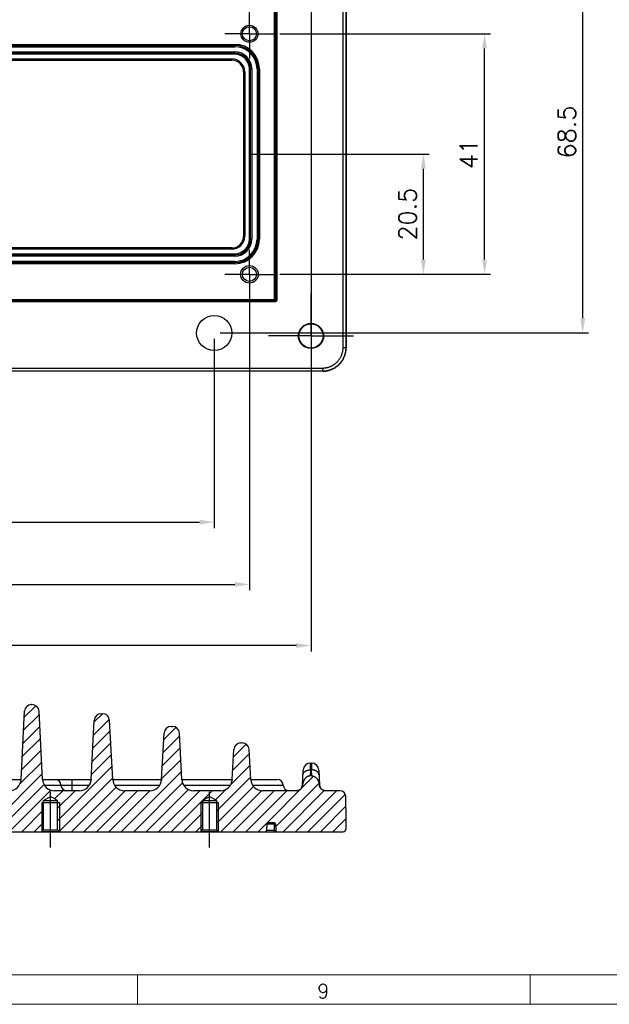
# Model space of a CAD drawing. Extents: x 0 to 840, y 0 to 594.
# Tile 21 of 84: x 542 to 642, y 5 to 173. Entities that reach past the tile are written whole.
import ezdxf
from ezdxf.enums import TextEntityAlignment as Align

# ---------------------------------------------------------------- set-up
doc = ezdxf.new("R2010")
doc.units = 0
doc.header["$LTSCALE"] = 25.4
doc.header["$MEASUREMENT"] = 0
doc.linetypes.add('CENTER', pattern=[0.6, 0.375, -0.075, 0.075, -0.075])
doc.layers.get('0').update_dxf_attribs({"linetype": 'CONTINUOUS'})
doc.layers.get('Defpoints').update_dxf_attribs({"linetype": 'CONTINUOUS'})
for name, color, linetype in [('010', 7, 'CONTINUOUS'), ('30', 1, 'CONTINUOUS'), ('P-AX', 7, 'CONTINUOUS'), ('P-CRV', 7, 'CONTINUOUS')]:
    doc.layers.add(name, color=color, linetype=linetype)
doc.styles.add('GAL', font='simplex', dxfattribs={"width": 0.9})
doc.styles.add('ROMANS', font='romans')
doc.dimstyles.new('QUOTE 0.01', dxfattribs={"dimscale": 0, "dimtxt": 3, "dimasz": 2.5, "dimexe": 1, "dimexo": 1, "dimgap": 1.2, "dimtad": 1, "dimdsep": 46, "dimtxsty": 'ROMANS', "dimcen": 3, "dimclrd": 1, "dimclre": 1, "dimclrt": 7, "dimadec": 1, "dimazin": 2, "dimtfac": 0.6, "dimtmove": 0, "dimatfit": 3, "dimfxl": 0, "dimtolj": 1, "dimarcsym": 0})

# ---------------------------------------------------------------- blocks, each defined once
blk = doc.blocks.new('*D10')
at = {"color": 1, "linetype": 'Continuous', "lineweight": -2}
for p, q in [((581.11, 126.91), (581.11, 75.56)), ((459.11, 124.21), (459.11, 75.56)), ((461.61, 76.56), (578.61, 76.56))]:
    blk.add_line(p, q, dxfattribs=at)
at = {"color": 1, "linetype": 'Continuous', "lineweight": 0}
for points in [[(461.61, 76.98), (461.61, 76.14), (459.11, 76.56)], [(578.61, 76.98), (578.61, 76.14), (581.11, 76.56)]]:
    blk.add_solid(points, dxfattribs=at)
at = {"layer": 'Defpoints', "color": 0, "linetype": 'Continuous', "lineweight": 0}
for p in [(581.11, 127.91), (459.11, 125.21), (581.11, 76.56)]:
    blk.add_point(p, dxfattribs=at)
at = {"color": 7, "linetype": 'Continuous', "lineweight": 0, "insert": (520.11, 79.26), "char_height": 3, "attachment_point": 5, "style": 'ROMANS'}
blk.add_mtext('\\A1;122', dxfattribs=at)
blk = doc.blocks.new('*D18')
at = {"color": 1, "linetype": 'Continuous', "lineweight": -2}
for p, q in [((465.11, 118.41), (465.11, 86.17)), ((575.11, 118.41), (575.11, 86.17)), ((467.61, 87.17), (572.61, 87.17))]:
    blk.add_line(p, q, dxfattribs=at)
at = {"color": 1, "linetype": 'Continuous', "lineweight": 0}
for points in [[(467.61, 87.59), (467.61, 86.75), (465.11, 87.17)], [(572.61, 87.59), (572.61, 86.75), (575.11, 87.17)]]:
    blk.add_solid(points, dxfattribs=at)
at = {"layer": 'Defpoints', "color": 0, "linetype": 'Continuous', "lineweight": 0}
for p in [(465.11, 119.41), (575.11, 119.41), (575.11, 87.17)]:
    blk.add_point(p, dxfattribs=at)
at = {"color": 7, "linetype": 'Continuous', "lineweight": 0, "insert": (520.11, 89.87), "char_height": 3, "attachment_point": 5, "style": 'ROMANS'}
blk.add_mtext('\\A1;110', dxfattribs=at)
blk = doc.blocks.new('*D19')
at = {"color": 1, "linetype": 'Continuous', "lineweight": -2}
for p, q in [((448.61, 186.91), (448.61, 65.14)), ((591.61, 186.91), (591.61, 65.14)), ((589.11, 66.14), (451.11, 66.14))]:
    blk.add_line(p, q, dxfattribs=at)
at = {"color": 1, "linetype": 'Continuous', "lineweight": 0}
for points in [[(451.11, 66.56), (451.11, 65.72), (448.61, 66.14)], [(589.11, 66.56), (589.11, 65.72), (591.61, 66.14)]]:
    blk.add_solid(points, dxfattribs=at)
at = {"layer": 'Defpoints', "color": 0, "linetype": 'Continuous', "lineweight": 0}
for p in [(448.61, 187.91), (591.61, 187.91), (448.61, 66.14)]:
    blk.add_point(p, dxfattribs=at)
at = {"color": 7, "linetype": 'Continuous', "lineweight": 0, "insert": (520.11, 68.84), "char_height": 3, "attachment_point": 5, "style": 'ROMANS'}
blk.add_mtext('\\A1;143', dxfattribs=at)
blk = doc.blocks.new('*D20')
at = {"color": 1, "linetype": 'Continuous', "lineweight": -2}
for p, q in [((586.31, 170.41), (622.21, 170.41)), ((621.21, 131.91), (621.21, 167.91)), ((586.31, 129.41), (622.21, 129.41))]:
    blk.add_line(p, q, dxfattribs=at)
at = {"color": 1, "linetype": 'Continuous', "lineweight": 0}
for points in [[(620.79, 167.91), (621.62, 167.91), (621.21, 170.41)], [(620.79, 131.91), (621.62, 131.91), (621.21, 129.41)]]:
    blk.add_solid(points, dxfattribs=at)
at = {"layer": 'Defpoints', "color": 0, "linetype": 'Continuous', "lineweight": 0}
for p in [(585.31, 170.41), (621.21, 170.41), (585.31, 129.41)]:
    blk.add_point(p, dxfattribs=at)
at = {"color": 7, "linetype": 'Continuous', "lineweight": 0, "insert": (618.51, 149.91), "char_height": 3, "attachment_point": 5, "rotation": 90, "style": 'ROMANS'}
blk.add_mtext('\\A1;41', dxfattribs=at)
blk = doc.blocks.new('*D21')
at = {"color": 1, "linetype": 'Continuous', "lineweight": -2}
for p, q in [((581.11, 149.91), (611.77, 149.91)), ((610.77, 131.91), (610.77, 147.41)), ((587.31, 129.41), (611.77, 129.41))]:
    blk.add_line(p, q, dxfattribs=at)
at = {"color": 1, "linetype": 'Continuous', "lineweight": 0}
for points in [[(610.36, 147.41), (611.19, 147.41), (610.77, 149.91)], [(610.36, 131.91), (611.19, 131.91), (610.77, 129.41)]]:
    blk.add_solid(points, dxfattribs=at)
at = {"layer": 'Defpoints', "color": 0, "linetype": 'Continuous', "lineweight": 0}
for p in [(580.11, 149.91), (610.77, 149.91), (586.31, 129.41)]:
    blk.add_point(p, dxfattribs=at)
at = {"color": 7, "linetype": 'Continuous', "lineweight": 0, "insert": (608.07, 139.66), "char_height": 3, "attachment_point": 5, "rotation": 90, "style": 'ROMANS'}
blk.add_mtext('\\A1;20.5', dxfattribs=at)
blk = doc.blocks.new('*D23')
at = {"color": 1, "linetype": 'Continuous', "lineweight": -2}
for p, q in [((592.61, 187.91), (638.94, 187.91)), ((637.94, 121.91), (637.94, 185.41)), ((576.11, 119.41), (638.94, 119.41))]:
    blk.add_line(p, q, dxfattribs=at)
at = {"color": 1, "linetype": 'Continuous', "lineweight": 0}
for points in [[(637.52, 185.41), (638.36, 185.41), (637.94, 187.91)], [(637.52, 121.91), (638.36, 121.91), (637.94, 119.41)]]:
    blk.add_solid(points, dxfattribs=at)
at = {"layer": 'Defpoints', "color": 0, "linetype": 'Continuous', "lineweight": 0}
for p in [(591.61, 187.91), (637.94, 187.91), (575.11, 119.41)]:
    blk.add_point(p, dxfattribs=at)
at = {"color": 7, "linetype": 'Continuous', "lineweight": 0, "insert": (635.24, 153.66), "char_height": 3, "attachment_point": 5, "rotation": 90, "style": 'ROMANS'}
blk.add_mtext('\\A1;68.5', dxfattribs=at)
blk = doc.blocks.new('powersoft_a1')
at = {"layer": '010', "lineweight": 0}
blk.add_line((830, 10), (25, 10), dxfattribs=at)
at = {"layer": '30', "lineweight": 0}
for p, q in [((562, 10), (562, 5)), ((629, 10), (629, 5)), ((835, 5), (20, 5))]:
    blk.add_line(p, q, dxfattribs=at)
at = {"layer": '010', "lineweight": 0, "style": 'GAL', "width": 0.9}
blk.add_text('9', height=2.5, dxfattribs=at).set_placement((593.7, 7.25), align=Align.MIDDLE)

msp = doc.modelspace()

# ---------------------------------------------------------------- linework, layer by layer
at = {"color": 9, "linetype": 'Continuous'}
for p, q in [((597.08, 116.935), (597.08, 478.876)), ((597.58, 116.935), (597.58, 478.876)), ((585.375, 124.94), (585.375, 470.87)), ((585.575, 470.67), (585.575, 125.14)), ((585.594, 470.69), (585.594, 125.121)), ((585.794, 470.69), (585.794, 125.121)), ((461.609, 168.605), (578.609, 168.605)), ((461.609, 168.205), (578.609, 168.205)), ((578.609, 168.205), (578.609, 168.605)), ((461.609, 167.305), (578.609, 167.305)), ((578.609, 166.905), (461.609, 166.905)), ((578.609, 166.905), (578.609, 167.305)), ((462.109, 166.109), (578.109, 166.109)), ((578.109, 166.109), (578.109, 165.909)), ((580.313, 163.905), (580.113, 163.905)), ((580.313, 163.905), (580.313, 135.905)), ((581.109, 135.405), (581.109, 164.405)), ((581.109, 164.405), (581.509, 164.405)), ((581.509, 164.405), (581.509, 135.405)), ((582.409, 164.405), (582.409, 135.405)), ((582.409, 164.405), (582.809, 164.405)), ((582.809, 164.405), (582.809, 135.405)), ((580.313, 135.905), (580.113, 135.905)), ((581.109, 135.405), (581.509, 135.405)), ((582.409, 135.405), (582.809, 135.405)), ((461.609, 132.905), (578.609, 132.905)), ((578.109, 133.702), (462.109, 133.702)), ((578.109, 133.702), (578.109, 133.902)), ((578.609, 132.905), (578.609, 132.505)), ((578.609, 132.505), (461.609, 132.505)), ((578.609, 131.605), (461.609, 131.605)), ((578.609, 131.205), (461.609, 131.205)), ((578.609, 131.205), (578.609, 131.605)), ((454.644, 125.14), (585.575, 125.14)), ((585.394, 124.921), (454.825, 124.921)), ((585.394, 124.721), (454.825, 124.721)), ((585.375, 124.94), (454.844, 124.94)), ((585.394, 124.921), (585.375, 124.94)), ((585.394, 124.721), (585.394, 124.921)), ((585.594, 125.121), (585.575, 125.14)), ((585.794, 125.121), (585.594, 125.121)), ((597.08, 116.935), (597.58, 116.935)), ((597.609, 116.905), (597.58, 116.935)), ((446.639, 113.435), (593.58, 113.435)), ((446.639, 112.935), (593.58, 112.935)), ((593.58, 113.435), (593.58, 112.935)), ((593.61, 112.905), (593.58, 112.935)), ((591.503, 44.945), (591.45, 43.916)), ((591.503, 44.945), (591.715, 44.945)), ((591.769, 43.916), (591.715, 44.945)), ((542.154, 43.308), (542.154, 43.127)), ((546.143, 42.358), (553.826, 42.358)), ((550.909, 41.408), (550.909, 43.308)), ((554.104, 43.308), (554.104, 43.127)), ((557.815, 43.308), (557.815, 43.127)), ((558.093, 42.358), (565.84, 42.358)), ((566.118, 43.308), (566.118, 43.127)), ((569.601, 43.308), (569.601, 43.127)), ((569.879, 42.358), (577.887, 42.358)), ((578.165, 43.308), (578.165, 43.127)), ((581.632, 42.358), (586.865, 42.358)), ((585.375, 35.712), (584.068, 35.712)), ((585.375, 35.908), (585.375, 35.712)), ((585.394, 34.605), (585.375, 35.712)), ((585.394, 34.605), (584.048, 34.605)), ((585.394, 34.408), (585.394, 34.605))]:
    msp.add_line(p, q, dxfattribs=at)
at = {"color": 7, "linetype": 'Continuous'}
for p, q in [((597.609, 478.906), (597.609, 116.905)), ((461.609, 168.405), (578.609, 168.405)), ((578.609, 167.105), (461.609, 167.105)), ((462.109, 165.909), (578.109, 165.909)), ((580.113, 163.905), (580.113, 135.905)), ((581.309, 135.405), (581.309, 164.405)), ((582.609, 164.405), (582.609, 135.405)), ((461.609, 132.705), (578.609, 132.705)), ((578.109, 133.902), (462.109, 133.902)), ((578.609, 131.405), (461.609, 131.405)), ((593.61, 112.905), (446.609, 112.905)), ((543.98, 56.087), (544.039, 56.087)), ((542.171, 43.304), (542.782, 54.95)), ((545.847, 43.304), (545.237, 54.95)), ((555.848, 54.523), (556.071, 54.523)), ((554.121, 43.304), (554.65, 53.386)), ((557.797, 43.304), (557.269, 53.386)), ((567.748, 52.353), (567.971, 52.353)), ((566.135, 43.304), (566.55, 51.216)), ((569.584, 43.304), (569.169, 51.216)), ((579.648, 49.553), (579.871, 49.553)), ((578.182, 43.304), (578.45, 48.416)), ((581.337, 43.304), (581.069, 48.416)), ((591.546, 46.116), (591.673, 46.116)), ((590.162, 42.356), (590.297, 44.932)), ((591.769, 43.916), (591.45, 43.916)), ((592.922, 44.932), (593.057, 42.356)), ((534.03, 43.308), (542.172, 43.308)), ((545.847, 43.308), (554.121, 43.308)), ((557.797, 43.308), (566.135, 43.308)), ((569.584, 43.308), (578.182, 43.308)), ((581.337, 43.308), (585.866, 43.308)), ((546.009, 39.715), (547.209, 40.408)), ((548.409, 39.715), (547.209, 40.408)), ((552.124, 41.408), (547.845, 41.408)), ((564.138, 41.408), (559.795, 41.408)), ((576.185, 41.408), (571.581, 41.408)), ((573.109, 39.715), (574.309, 40.408)), ((575.509, 39.715), (574.309, 40.408)), ((589.166, 41.408), (583.334, 41.408)), ((596.543, 41.408), (594.053, 41.408)), ((597.609, 36.608), (597.543, 40.426)), ((545.709, 39.408), (548.709, 39.408)), ((546.009, 34.708), (546.009, 39.715)), ((546.009, 39.715), (548.409, 39.715)), ((548.409, 34.708), (548.409, 39.715)), ((572.809, 39.408), (575.809, 39.408)), ((573.109, 39.715), (573.109, 34.708)), ((573.109, 39.715), (575.509, 39.715)), ((575.509, 39.715), (575.509, 34.708)), ((584.068, 35.712), (584.048, 34.605)), ((585.375, 35.908), (584.268, 35.908)), ((585.575, 35.712), (585.594, 34.605)), ((597.58, 34.899), (597.609, 36.608)), ((443.139, 34.408), (597.08, 34.408)), ((545.709, 34.408), (546.009, 34.708)), ((546.009, 34.708), (548.409, 34.708)), ((548.709, 34.408), (548.409, 34.708)), ((572.809, 34.408), (573.109, 34.708)), ((573.109, 34.708), (575.509, 34.708)), ((575.809, 34.408), (575.509, 34.708))]:
    msp.add_line(p, q, dxfattribs=at)
at = {"color": 2, "linetype": 'Continuous'}
for p, q in [((544.689, 55.895), (542.729, 53.935)), ((545.268, 54.354), (542.611, 51.697)), ((556.045, 54.523), (554.636, 53.114)), ((545.374, 52.338), (542.494, 49.458)), ((557.239, 53.597), (554.518, 50.876)), ((568.566, 52.195), (566.493, 50.122)), ((557.363, 51.599), (554.401, 48.637)), ((569.196, 50.704), (566.375, 47.883)), ((545.48, 50.322), (542.377, 47.219)), ((557.468, 49.583), (554.284, 46.398)), ((569.302, 48.688), (566.258, 45.645)), ((580.557, 49.337), (578.384, 47.164)), ((545.585, 48.307), (542.259, 44.981)), ((557.574, 47.567), (554.166, 44.16)), ((581.103, 47.762), (578.267, 44.926)), ((545.691, 46.291), (542.006, 42.606)), ((557.68, 45.552), (548.409, 36.282)), ((569.407, 46.673), (566.141, 43.406)), ((581.209, 45.746), (577.971, 42.508)), ((545.797, 44.275), (535.93, 34.408)), ((569.513, 44.657), (559.264, 34.408)), ((581.315, 43.731), (575.509, 37.926)), ((592.059, 43.869), (582.599, 34.408)), ((546.091, 42.448), (538.051, 34.408)), ((557.785, 43.536), (548.683, 34.434)), ((558.373, 42.002), (550.779, 34.408)), ((569.702, 42.724), (561.385, 34.408)), ((581.814, 42.109), (575.509, 35.804)), ((592.994, 42.682), (585.582, 35.27)), ((547.26, 41.496), (540.172, 34.408)), ((549.294, 41.408), (547.897, 40.011)), ((551.415, 41.408), (548.409, 38.403)), ((559.9, 41.408), (552.9, 34.408)), ((562.021, 41.408), (555.021, 34.408)), ((564.143, 41.408), (557.143, 34.408)), ((570.708, 41.609), (563.507, 34.408)), ((572.628, 41.408), (565.628, 34.408)), ((574.749, 41.408), (567.749, 34.408)), ((577.085, 41.622), (575.299, 39.837)), ((583.237, 41.411), (576.235, 34.408)), ((585.356, 41.408), (578.356, 34.408)), ((587.477, 41.408), (580.477, 34.408)), ((593.86, 41.427), (586.841, 34.408)), ((595.963, 41.408), (588.963, 34.408)), ((597.467, 40.791), (591.084, 34.408)), ((545.709, 39.408), (545.709, 34.408)), ((548.709, 39.408), (548.709, 34.408)), ((572.809, 39.408), (572.809, 34.408)), ((575.809, 39.408), (575.809, 34.408)), ((597.572, 38.775), (593.205, 34.408)), ((546.009, 38.124), (542.294, 34.408)), ((573.109, 37.647), (569.871, 34.408)), ((546.009, 36.003), (544.415, 34.408)), ((573.109, 35.526), (571.992, 34.408)), ((597.608, 36.69), (595.327, 34.408))]:
    msp.add_line(p, q, dxfattribs=at)
at = {"color": 7, "linetype": 'Continuous'}
for centre, radius in [((581.109, 170.405), 1.45), ((581.109, 170.405), 1.2), ((581.109, 129.405), 1.5), ((581.109, 129.405), 1.2), ((591.609, 118.905), 2.15), ((591.609, 118.905), 2.054)]:
    msp.add_circle(centre, radius, dxfattribs=at)
at = {"color": 9, "linetype": 'Continuous'}
for centre, radius, start, end in [((578.609, 164.405), 4.2, 0, 90), ((578.609, 164.405), 3.8, 0, 90), ((578.609, 164.405), 2.9, 0, 90), ((578.609, 164.405), 2.5, 0, 90), ((578.109, 163.905), 2.204, 0, 90), ((578.109, 135.905), 2.204, 270, 0), ((578.609, 135.405), 2.5, 270, 0), ((578.609, 135.405), 2.9, 270, 0), ((578.609, 135.405), 3.8, 270, 0), ((578.609, 135.405), 4.2, 270, 0)]:
    msp.add_arc(centre, radius, start, end, dxfattribs=at)
at = {"color": 7, "linetype": 'Continuous'}
for centre, radius, start, end in [((578.609, 164.405), 4, 0, 90), ((578.609, 164.405), 2.7, 0, 90), ((578.109, 163.905), 2.004, 0, 90), ((578.109, 135.905), 2.004, 270, 0), ((578.609, 135.405), 2.7, 270, 0), ((578.609, 135.405), 4, 270, 0), ((543.98, 54.887), 1.2, 90, 177), ((544.039, 54.887), 1.2, 3, 90), ((555.848, 53.323), 1.2, 90, 177), ((556.071, 53.323), 1.2, 3, 90), ((567.748, 51.153), 1.2, 90, 177), ((567.971, 51.153), 1.2, 3, 90), ((579.648, 48.353), 1.2, 90, 177), ((579.871, 48.353), 1.2, 3, 90), ((591.546, 44.866), 1.25, 90, 177), ((591.673, 44.866), 1.25, 3, 90), ((540.174, 43.408), 2, 270, 357), ((547.845, 43.408), 2, 183, 270), ((547.966, 42.308), 1, 2.86598, 90), ((549.963, 42.408), 1, 182.86598, 270), ((552.124, 43.408), 2, 270, 357), ((559.795, 43.408), 2, 183, 270), ((564.138, 43.408), 2, 270, 357), ((571.581, 43.408), 2, 183, 270), ((576.185, 43.408), 2, 270, 357), ((583.334, 43.408), 2, 183, 270), ((585.866, 42.308), 1, 2.86598, 90), ((587.863, 42.408), 1, 182.86598, 270), ((589.164, 42.408), 1, 270.12865, 357), ((594.055, 42.408), 1, 183, 269.87135), ((596.543, 40.408), 1, 1, 90), ((584.268, 35.708), 0.2, 90, 179), ((585.375, 35.708), 0.2, 1, 90), ((583.848, 34.608), 0.2, 270, 359), ((585.794, 34.608), 0.2, 181, 270), ((597.08, 34.908), 0.5, 270, 359)]:
    msp.add_arc(centre, radius, start, end, dxfattribs=at)
at = {"color": 9, "linetype": 'Continuous'}
for points, start_tangent, end_tangent in [([(585.575, 125.14), (585.573, 125.118), (585.569, 125.096), (585.563, 125.074), (585.555, 125.053), (585.544, 125.034), (585.531, 125.016), (585.516, 124.999), (585.499, 124.984), (585.481, 124.971), (585.461, 124.96), (585.441, 124.952), (585.419, 124.945), (585.397, 124.942), (585.375, 124.94)], (-0.0003046, -1), (-1, -0.0003046)), ([(585.794, 125.121), (585.792, 125.082), (585.786, 125.043), (585.777, 125.005), (585.763, 124.968), (585.747, 124.932), (585.726, 124.899), (585.703, 124.867), (585.677, 124.838), (585.648, 124.812), (585.616, 124.788), (585.582, 124.768), (585.547, 124.751), (585.51, 124.738), (585.472, 124.729), (585.433, 124.723), (585.394, 124.721)], (0.000011, -1), (-1, -0.0000028)), ([(585.594, 125.121), (585.593, 125.101), (585.59, 125.082), (585.585, 125.063), (585.579, 125.044), (585.57, 125.027), (585.56, 125.01), (585.548, 124.994), (585.535, 124.98), (585.521, 124.966), (585.505, 124.955), (585.488, 124.945), (585.47, 124.936), (585.452, 124.93), (585.433, 124.925), (585.413, 124.922), (585.394, 124.921)], (0.0003077, -1), (-1, 0.0003035)), ([(593.58, 112.935), (593.805, 112.941), (594.028, 112.96), (594.25, 112.992), (594.47, 113.035), (594.688, 113.091), (594.901, 113.16), (595.111, 113.24), (595.316, 113.331), (595.515, 113.434), (595.708, 113.548), (595.895, 113.673), (596.074, 113.808), (596.245, 113.952), (596.408, 114.107), (596.562, 114.27), (596.707, 114.441), (596.842, 114.62), (596.967, 114.807), (597.081, 115), (597.184, 115.199), (597.275, 115.404), (597.355, 115.613), (597.423, 115.827), (597.479, 116.044), (597.523, 116.265), (597.554, 116.487), (597.573, 116.71), (597.58, 116.935)], (1, 0.0000387), (0.0000387, 1)), ([(593.58, 113.435), (593.776, 113.441), (593.972, 113.457), (594.167, 113.484), (594.359, 113.523), (594.549, 113.572), (594.736, 113.631), (594.92, 113.701), (595.099, 113.782), (595.273, 113.872), (595.442, 113.971), (595.605, 114.08), (595.762, 114.198), (595.912, 114.325), (596.055, 114.46), (596.19, 114.603), (596.316, 114.753), (596.434, 114.909), (596.543, 115.073), (596.643, 115.242), (596.733, 115.416), (596.813, 115.595), (596.883, 115.779), (596.943, 115.966), (596.992, 116.156), (597.03, 116.348), (597.058, 116.543), (597.074, 116.738), (597.08, 116.935)], (1, 0.0000025), (0.0000028, 1)), ([(591.503, 44.945), (591.509, 45.099), (591.514, 45.244), (591.519, 45.379), (591.524, 45.503), (591.528, 45.617), (591.531, 45.72), (591.535, 45.812), (591.538, 45.892), (591.54, 45.96), (591.542, 46.016), (591.544, 46.06), (591.545, 46.091), (591.545, 46.11), (591.546, 46.116)], (0.036006, 0.9993516), (0.036008, 0.9993515)), ([(591.673, 46.116), (591.673, 46.11), (591.674, 46.091), (591.675, 46.06), (591.677, 46.016), (591.679, 45.96), (591.681, 45.892), (591.684, 45.812), (591.688, 45.72), (591.691, 45.617), (591.695, 45.503), (591.7, 45.379), (591.705, 45.244), (591.71, 45.099), (591.715, 44.945)], (0.036008, -0.9993515), (0.036006, -0.9993516)), ([(590.255, 44.126), (590.262, 44.194), (590.277, 44.26), (590.299, 44.326), (590.327, 44.39), (590.363, 44.452), (590.406, 44.511), (590.454, 44.568), (590.509, 44.622), (590.57, 44.673), (590.637, 44.72), (590.708, 44.763), (590.784, 44.802), (590.865, 44.837), (590.949, 44.867), (591.036, 44.893), (591.126, 44.913), (591.219, 44.929), (591.313, 44.939), (591.408, 44.945), (591.503, 44.945)], (0.052336, 0.9986295), (0.9996569, -0.0261949)), ([(592.964, 44.126), (592.957, 44.194), (592.942, 44.26), (592.92, 44.326), (592.892, 44.39), (592.856, 44.452), (592.813, 44.511), (592.765, 44.568), (592.71, 44.622), (592.649, 44.673), (592.582, 44.72), (592.511, 44.763), (592.435, 44.802), (592.354, 44.837), (592.27, 44.867), (592.183, 44.893), (592.093, 44.913), (592, 44.929), (591.906, 44.939), (591.811, 44.945), (591.715, 44.945)], (-0.052336, 0.9986295), (-0.9996569, -0.0261949)), ([(590.162, 42.356), (590.162, 42.336), (590.162, 42.315)], (-0.0523373, -0.9986295), (0.0500238, -0.998748)), ([(593.057, 42.315), (593.057, 42.336), (593.057, 42.356)], (0.0500238, 0.998748), (-0.0523373, 0.9986295)), ([(585.575, 35.712), (585.573, 35.712), (585.569, 35.712), (585.563, 35.713), (585.555, 35.713), (585.544, 35.713), (585.531, 35.713), (585.516, 35.713), (585.499, 35.713), (585.481, 35.713), (585.461, 35.713), (585.441, 35.713), (585.419, 35.712), (585.397, 35.712), (585.375, 35.712)], (-0.0174524, 0.9998477), (-0.9998478, -0.0174471)), ([(585.594, 34.605), (585.59, 34.604), (585.585, 34.604), (585.579, 34.604), (585.57, 34.603), (585.56, 34.603), (585.548, 34.603), (585.535, 34.603), (585.521, 34.603), (585.505, 34.603), (585.488, 34.603), (585.47, 34.604), (585.452, 34.604), (585.433, 34.604), (585.413, 34.604), (585.394, 34.605)], (0.0176533, -0.9998442), (-0.999848, 0.0174371))]:
    msp.add_spline(points, degree=3, dxfattribs=dict(at, start_tangent=start_tangent, end_tangent=end_tangent))
at = {"color": 7, "linetype": 'Continuous'}
for points, start_tangent, end_tangent in [([(593.61, 112.905), (593.843, 112.912), (594.074, 112.932), (594.305, 112.966), (594.533, 113.013), (594.757, 113.073), (594.978, 113.147), (595.194, 113.232), (595.405, 113.331), (595.61, 113.441), (595.808, 113.563), (595.998, 113.697), (596.181, 113.841), (596.355, 113.996), (596.519, 114.16), (596.674, 114.334), (596.818, 114.516), (596.952, 114.707), (597.074, 114.905), (597.184, 115.11), (597.282, 115.32), (597.368, 115.537), (597.441, 115.758), (597.502, 115.982), (597.549, 116.21), (597.582, 116.44), (597.603, 116.672), (597.609, 116.905)], (1, 0), (0, 1)), ([(591.45, 43.916), (591.379, 43.914), (591.308, 43.905), (591.236, 43.891), (591.164, 43.87), (591.092, 43.844), (591.019, 43.81), (590.947, 43.77), (590.873, 43.721), (590.801, 43.666), (590.728, 43.601), (590.657, 43.528), (590.587, 43.446), (590.52, 43.354), (590.455, 43.253), (590.394, 43.142), (590.339, 43.022), (590.288, 42.893), (590.245, 42.757), (590.209, 42.615), (590.181, 42.467), (590.162, 42.315)], (-1, 0), (-0.0928615, -0.995679)), ([(591.769, 43.916), (591.84, 43.914), (591.911, 43.905), (591.983, 43.891), (592.054, 43.87), (592.127, 43.844), (592.2, 43.81), (592.272, 43.77), (592.345, 43.721), (592.418, 43.666), (592.491, 43.601), (592.562, 43.528), (592.632, 43.446), (592.699, 43.354), (592.764, 43.253), (592.824, 43.142), (592.88, 43.022), (592.931, 42.893), (592.974, 42.757), (593.01, 42.615), (593.038, 42.467), (593.057, 42.315)], (1, 0), (0.0928615, -0.995679)), ([(590.162, 42.315), (590.152, 42.238), (590.136, 42.162), (590.114, 42.088), (590.086, 42.015), (590.053, 41.945), (590.014, 41.877), (589.97, 41.813), (589.922, 41.753), (589.868, 41.696), (589.811, 41.643), (589.749, 41.596), (589.684, 41.553), (589.616, 41.515), (589.545, 41.483), (589.472, 41.456), (589.397, 41.435), (589.321, 41.42), (589.244, 41.411), (589.166, 41.408)], (-0.0928615, -0.995679), (-1, 0)), ([(594.053, 41.408), (593.975, 41.411), (593.898, 41.42), (593.822, 41.435), (593.747, 41.456), (593.674, 41.483), (593.603, 41.515), (593.535, 41.553), (593.47, 41.596), (593.408, 41.643), (593.351, 41.696), (593.297, 41.753), (593.249, 41.813), (593.205, 41.877), (593.166, 41.945), (593.133, 42.015), (593.105, 42.088), (593.083, 42.162), (593.067, 42.238), (593.057, 42.315)], (-1, 0), (-0.0928615, 0.995679)), ([(548.709, 34.408, -67.5), (548.702, 34.408, -67.573), (548.695, 34.408, -67.646), (548.692, 34.408, -67.682), (548.688, 34.408, -67.719), (548.686, 34.408, -67.737), (548.684, 34.408, -67.755), (548.683, 34.408, -67.773), (548.682, 34.408, -67.782), (548.681, 34.408, -67.791), (548.678, 34.408, -67.8), (548.676, 34.408, -67.809), (548.67, 34.408, -67.826), (548.665, 34.408, -67.844), (548.66, 34.408, -67.861), (548.649, 34.408, -67.896), (548.639, 34.408, -67.931), (548.628, 34.408, -67.967), (548.617, 34.408, -68.002), (548.612, 34.408, -68.019), (548.607, 34.408, -68.037), (548.602, 34.408, -68.054), (548.599, 34.408, -68.063), (548.596, 34.408, -68.072), (548.592, 34.408, -68.08), (548.588, 34.408, -68.088), (548.579, 34.408, -68.104), (548.571, 34.408, -68.12), (548.562, 34.408, -68.136), (548.545, 34.408, -68.169), (548.528, 34.408, -68.201), (548.51, 34.408, -68.233), (548.493, 34.408, -68.265), (548.485, 34.408, -68.282), (548.476, 34.408, -68.298), (548.467, 34.408, -68.314), (548.463, 34.408, -68.322), (548.461, 34.408, -68.326), (548.459, 34.408, -68.33), (548.456, 34.408, -68.334), (548.453, 34.408, -68.337), (548.447, 34.408, -68.344), (548.435, 34.408, -68.359), (548.423, 34.408, -68.373), (548.412, 34.408, -68.388), (548.388, 34.408, -68.417), (548.364, 34.408, -68.445), (548.341, 34.408, -68.474), (548.317, 34.408, -68.503), (548.306, 34.408, -68.517), (548.294, 34.408, -68.532), (548.282, 34.408, -68.546), (548.276, 34.408, -68.553), (548.273, 34.408, -68.557), (548.27, 34.408, -68.561), (548.267, 34.408, -68.564), (548.263, 34.408, -68.566), (548.256, 34.408, -68.572), (548.242, 34.408, -68.584), (548.228, 34.408, -68.596), (548.214, 34.408, -68.607), (548.185, 34.408, -68.63), (548.157, 34.408, -68.654), (548.129, 34.408, -68.677), (548.1, 34.408, -68.7), (548.086, 34.408, -68.712), (548.072, 34.408, -68.723), (548.058, 34.408, -68.735), (548.051, 34.408, -68.741), (548.044, 34.408, -68.746), (548.036, 34.408, -68.751), (548.028, 34.408, -68.755), (548.012, 34.408, -68.764), (547.996, 34.408, -68.772), (547.979, 34.408, -68.781), (547.947, 34.408, -68.798), (547.915, 34.408, -68.816), (547.883, 34.408, -68.833), (547.85, 34.408, -68.85), (547.834, 34.408, -68.859), (547.818, 34.408, -68.868), (547.802, 34.408, -68.876), (547.794, 34.408, -68.88), (547.786, 34.408, -68.885), (547.777, 34.408, -68.887), (547.768, 34.408, -68.89), (547.751, 34.408, -68.896), (547.733, 34.408, -68.901), (547.716, 34.408, -68.906), (547.681, 34.408, -68.917), (547.646, 34.408, -68.928), (547.611, 34.408, -68.938), (547.576, 34.408, -68.949), (547.558, 34.408, -68.954), (547.541, 34.408, -68.96), (547.523, 34.408, -68.965), (547.515, 34.408, -68.968), (547.51, 34.408, -68.969), (547.506, 34.408, -68.97), (547.501, 34.408, -68.971), (547.497, 34.408, -68.971), (547.487, 34.408, -68.972), (547.469, 34.408, -68.974), (547.45, 34.408, -68.976), (547.432, 34.408, -68.978), (547.395, 34.408, -68.982), (547.358, 34.408, -68.985), (547.321, 34.408, -68.989), (547.284, 34.408, -68.993), (547.265, 34.408, -68.994), (547.247, 34.408, -68.996), (547.228, 34.408, -68.998), (547.219, 34.408, -68.999), (547.214, 34.408, -69), (547.209, 34.408, -69), (547.205, 34.408, -69), (547.2, 34.408, -68.999), (547.191, 34.408, -68.998), (547.173, 34.408, -68.996), (547.155, 34.408, -68.995), (547.137, 34.408, -68.993), (547.1, 34.408, -68.989), (547.064, 34.408, -68.986), (547.027, 34.408, -68.982), (546.991, 34.408, -68.979), (546.973, 34.408, -68.977), (546.955, 34.408, -68.975), (546.936, 34.408, -68.973), (546.927, 34.408, -68.972), (546.918, 34.408, -68.971), (546.909, 34.408, -68.969), (546.901, 34.408, -68.966), (546.883, 34.408, -68.961), (546.866, 34.408, -68.956), (546.848, 34.408, -68.95), (546.813, 34.408, -68.94), (546.778, 34.408, -68.929), (546.743, 34.408, -68.919), (546.708, 34.408, -68.908), (546.69, 34.408, -68.903), (546.673, 34.408, -68.897), (546.655, 34.408, -68.892), (546.647, 34.408, -68.889), (546.638, 34.408, -68.887), (546.63, 34.408, -68.883), (546.622, 34.408, -68.878), (546.606, 34.408, -68.87), (546.589, 34.408, -68.861), (546.573, 34.408, -68.852), (546.541, 34.408, -68.835), (546.509, 34.408, -68.818), (546.476, 34.408, -68.801), (546.444, 34.408, -68.784), (546.428, 34.408, -68.775), (546.412, 34.408, -68.767), (546.396, 34.408, -68.758), (546.387, 34.408, -68.754), (546.383, 34.408, -68.752), (546.379, 34.408, -68.749), (546.376, 34.408, -68.746), (546.372, 34.408, -68.743), (546.365, 34.408, -68.738), (546.351, 34.408, -68.726), (546.336, 34.408, -68.714), (546.322, 34.408, -68.702), (546.293, 34.408, -68.679), (546.264, 34.408, -68.655), (546.235, 34.408, -68.631), (546.206, 34.408, -68.608), (546.192, 34.408, -68.596), (546.178, 34.408, -68.584), (546.163, 34.408, -68.572), (546.156, 34.408, -68.567), (546.152, 34.408, -68.564), (546.149, 34.408, -68.561), (546.146, 34.408, -68.557), (546.143, 34.408, -68.554), (546.137, 34.408, -68.547), (546.126, 34.408, -68.532), (546.114, 34.408, -68.518), (546.102, 34.408, -68.504), (546.079, 34.408, -68.476), (546.056, 34.408, -68.448), (546.033, 34.408, -68.419), (546.009, 34.408, -68.391), (545.998, 34.408, -68.377), (545.986, 34.408, -68.363), (545.975, 34.408, -68.349), (545.969, 34.408, -68.342), (545.963, 34.408, -68.334), (545.959, 34.408, -68.326), (545.954, 34.408, -68.318), (545.946, 34.408, -68.302), (545.937, 34.408, -68.286), (545.928, 34.408, -68.27), (545.911, 34.408, -68.238), (545.894, 34.408, -68.205), (545.877, 34.408, -68.173), (545.859, 34.408, -68.141), (545.851, 34.408, -68.125), (545.842, 34.408, -68.109), (545.833, 34.408, -68.093), (545.829, 34.408, -68.085), (545.825, 34.408, -68.076), (545.822, 34.408, -68.068), (545.819, 34.408, -68.059), (545.814, 34.408, -68.041), (545.809, 34.408, -68.024), (545.803, 34.408, -68.006), (545.793, 34.408, -67.971), (545.782, 34.408, -67.936), (545.771, 34.408, -67.901), (545.76, 34.408, -67.866), (545.755, 34.408, -67.849), (545.75, 34.408, -67.831), (545.744, 34.408, -67.814), (545.742, 34.408, -67.805), (545.74, 34.408, -67.801), (545.739, 34.408, -67.796), (545.739, 34.408, -67.792), (545.738, 34.408, -67.787), (545.737, 34.408, -67.778), (545.735, 34.408, -67.759), (545.734, 34.408, -67.741), (545.732, 34.408, -67.722), (545.728, 34.408, -67.685), (545.724, 34.408, -67.648), (545.717, 34.408, -67.574), (545.709, 34.408, -67.5)], (-0.0975829, 0, -0.9952274), (-0.0993197, 0, 0.9950556)), ([(575.809, 34.408, -67.5), (575.802, 34.408, -67.573), (575.795, 34.408, -67.646), (575.792, 34.408, -67.682), (575.788, 34.408, -67.719), (575.786, 34.408, -67.737), (575.784, 34.408, -67.755), (575.783, 34.408, -67.773), (575.782, 34.408, -67.782), (575.781, 34.408, -67.791), (575.778, 34.408, -67.8), (575.776, 34.408, -67.809), (575.77, 34.408, -67.826), (575.765, 34.408, -67.844), (575.76, 34.408, -67.861), (575.749, 34.408, -67.896), (575.739, 34.408, -67.931), (575.728, 34.408, -67.967), (575.717, 34.408, -68.002), (575.712, 34.408, -68.019), (575.707, 34.408, -68.037), (575.702, 34.408, -68.054), (575.699, 34.408, -68.063), (575.696, 34.408, -68.072), (575.692, 34.408, -68.08), (575.688, 34.408, -68.088), (575.679, 34.408, -68.104), (575.671, 34.408, -68.12), (575.662, 34.408, -68.136), (575.645, 34.408, -68.169), (575.628, 34.408, -68.201), (575.61, 34.408, -68.233), (575.593, 34.408, -68.265), (575.585, 34.408, -68.282), (575.576, 34.408, -68.298), (575.567, 34.408, -68.314), (575.563, 34.408, -68.322), (575.561, 34.408, -68.326), (575.559, 34.408, -68.33), (575.556, 34.408, -68.334), (575.553, 34.408, -68.337), (575.547, 34.408, -68.344), (575.535, 34.408, -68.359), (575.523, 34.408, -68.373), (575.512, 34.408, -68.388), (575.488, 34.408, -68.417), (575.464, 34.408, -68.445), (575.441, 34.408, -68.474), (575.417, 34.408, -68.503), (575.406, 34.408, -68.517), (575.394, 34.408, -68.532), (575.382, 34.408, -68.546), (575.376, 34.408, -68.553), (575.373, 34.408, -68.557), (575.37, 34.408, -68.561), (575.367, 34.408, -68.564), (575.363, 34.408, -68.566), (575.356, 34.408, -68.572), (575.342, 34.408, -68.584), (575.328, 34.408, -68.596), (575.314, 34.408, -68.607), (575.285, 34.408, -68.63), (575.257, 34.408, -68.654), (575.229, 34.408, -68.677), (575.2, 34.408, -68.7), (575.186, 34.408, -68.712), (575.172, 34.408, -68.723), (575.158, 34.408, -68.735), (575.151, 34.408, -68.741), (575.144, 34.408, -68.746), (575.136, 34.408, -68.751), (575.128, 34.408, -68.755), (575.112, 34.408, -68.764), (575.096, 34.408, -68.772), (575.079, 34.408, -68.781), (575.047, 34.408, -68.798), (575.015, 34.408, -68.816), (574.983, 34.408, -68.833), (574.95, 34.408, -68.85), (574.934, 34.408, -68.859), (574.918, 34.408, -68.868), (574.902, 34.408, -68.876), (574.894, 34.408, -68.88), (574.886, 34.408, -68.885), (574.877, 34.408, -68.887), (574.868, 34.408, -68.89), (574.851, 34.408, -68.896), (574.833, 34.408, -68.901), (574.816, 34.408, -68.906), (574.781, 34.408, -68.917), (574.746, 34.408, -68.928), (574.711, 34.408, -68.938), (574.676, 34.408, -68.949), (574.658, 34.408, -68.954), (574.641, 34.408, -68.96), (574.623, 34.408, -68.965), (574.615, 34.408, -68.968), (574.61, 34.408, -68.969), (574.606, 34.408, -68.97), (574.601, 34.408, -68.971), (574.597, 34.408, -68.971), (574.587, 34.408, -68.972), (574.569, 34.408, -68.974), (574.55, 34.408, -68.976), (574.532, 34.408, -68.978), (574.495, 34.408, -68.982), (574.458, 34.408, -68.985), (574.421, 34.408, -68.989), (574.384, 34.408, -68.993), (574.365, 34.408, -68.994), (574.347, 34.408, -68.996), (574.328, 34.408, -68.998), (574.319, 34.408, -68.999), (574.314, 34.408, -69), (574.309, 34.408, -69), (574.305, 34.408, -69), (574.3, 34.408, -68.999), (574.291, 34.408, -68.998), (574.273, 34.408, -68.996), (574.255, 34.408, -68.995), (574.237, 34.408, -68.993), (574.2, 34.408, -68.989), (574.164, 34.408, -68.986), (574.127, 34.408, -68.982), (574.091, 34.408, -68.979), (574.073, 34.408, -68.977), (574.055, 34.408, -68.975), (574.036, 34.408, -68.973), (574.027, 34.408, -68.972), (574.018, 34.408, -68.971), (574.009, 34.408, -68.969), (574.001, 34.408, -68.966), (573.983, 34.408, -68.961), (573.966, 34.408, -68.956), (573.948, 34.408, -68.95), (573.913, 34.408, -68.94), (573.878, 34.408, -68.929), (573.843, 34.408, -68.919), (573.808, 34.408, -68.908), (573.79, 34.408, -68.903), (573.773, 34.408, -68.897), (573.755, 34.408, -68.892), (573.747, 34.408, -68.889), (573.738, 34.408, -68.887), (573.73, 34.408, -68.883), (573.722, 34.408, -68.878), (573.706, 34.408, -68.87), (573.689, 34.408, -68.861), (573.673, 34.408, -68.852), (573.641, 34.408, -68.835), (573.609, 34.408, -68.818), (573.576, 34.408, -68.801), (573.544, 34.408, -68.784), (573.528, 34.408, -68.775), (573.512, 34.408, -68.767), (573.496, 34.408, -68.758), (573.487, 34.408, -68.754), (573.483, 34.408, -68.752), (573.479, 34.408, -68.749), (573.476, 34.408, -68.746), (573.472, 34.408, -68.743), (573.465, 34.408, -68.738), (573.451, 34.408, -68.726), (573.436, 34.408, -68.714), (573.422, 34.408, -68.702), (573.393, 34.408, -68.679), (573.364, 34.408, -68.655), (573.335, 34.408, -68.631), (573.306, 34.408, -68.608), (573.292, 34.408, -68.596), (573.278, 34.408, -68.584), (573.263, 34.408, -68.572), (573.256, 34.408, -68.567), (573.252, 34.408, -68.564), (573.249, 34.408, -68.561), (573.246, 34.408, -68.557), (573.243, 34.408, -68.554), (573.237, 34.408, -68.547), (573.226, 34.408, -68.532), (573.214, 34.408, -68.518), (573.202, 34.408, -68.504), (573.179, 34.408, -68.476), (573.156, 34.408, -68.448), (573.133, 34.408, -68.419), (573.109, 34.408, -68.391), (573.098, 34.408, -68.377), (573.086, 34.408, -68.363), (573.075, 34.408, -68.349), (573.069, 34.408, -68.342), (573.063, 34.408, -68.334), (573.059, 34.408, -68.326), (573.054, 34.408, -68.318), (573.046, 34.408, -68.302), (573.037, 34.408, -68.286), (573.028, 34.408, -68.27), (573.011, 34.408, -68.238), (572.994, 34.408, -68.205), (572.977, 34.408, -68.173), (572.959, 34.408, -68.141), (572.951, 34.408, -68.125), (572.942, 34.408, -68.109), (572.933, 34.408, -68.093), (572.929, 34.408, -68.085), (572.925, 34.408, -68.076), (572.922, 34.408, -68.068), (572.919, 34.408, -68.059), (572.914, 34.408, -68.041), (572.909, 34.408, -68.024), (572.903, 34.408, -68.006), (572.893, 34.408, -67.971), (572.882, 34.408, -67.936), (572.871, 34.408, -67.901), (572.86, 34.408, -67.866), (572.855, 34.408, -67.849), (572.85, 34.408, -67.831), (572.844, 34.408, -67.814), (572.842, 34.408, -67.805), (572.84, 34.408, -67.801), (572.839, 34.408, -67.796), (572.839, 34.408, -67.792), (572.838, 34.408, -67.787), (572.837, 34.408, -67.778), (572.835, 34.408, -67.759), (572.834, 34.408, -67.741), (572.832, 34.408, -67.722), (572.828, 34.408, -67.685), (572.824, 34.408, -67.648), (572.817, 34.408, -67.574), (572.809, 34.408, -67.5)], (-0.0975829, 0, -0.9952274), (-0.0993197, 0, 0.9950556))]:
    msp.add_spline(points, degree=3, dxfattribs=dict(at, start_tangent=start_tangent, end_tangent=end_tangent))
at = {"layer": 'P-AX', "color": 2, "linetype": 'CENTER'}
for p, q in [((581.109, 170.405), (581.109, 174.605)), ((581.109, 170.405), (576.909, 170.405)), ((581.109, 170.405), (585.309, 170.405)), ((581.109, 170.405), (581.109, 166.205)), ((581.109, 129.405), (581.109, 133.605)), ((581.109, 129.405), (576.909, 129.405)), ((581.109, 129.405), (585.309, 129.405)), ((581.109, 129.405), (581.109, 125.205)), ((591.609, 124.055), (591.609, 126.155)), ((591.609, 118.905), (591.609, 124.055)), ((586.459, 118.905), (584.359, 118.905)), ((591.609, 118.905), (586.459, 118.905)), ((591.609, 118.905), (596.759, 118.905)), ((591.609, 118.905), (591.609, 113.755)), ((596.759, 118.905), (598.859, 118.905)), ((591.609, 113.755), (591.609, 111.655)), ((547.209, 31.708), (547.209, 42.715)), ((574.309, 31.708), (574.309, 42.715))]:
    msp.add_line(p, q, dxfattribs=at)
at = {"layer": 'P-CRV', "color": 40, "linetype": 'Continuous'}
msp.add_circle((575.109, 119.405), 3, dxfattribs=at)

# ---------------------------------------------------------------- block references
at = {"linetype": 'Continuous', "lineweight": 0}
msp.add_blockref('powersoft_a1', (0, 0), dxfattribs=at)

# ---------------------------------------------------------------- dimensions: what is measured, and where the dimension line sits
for base, p1, p2, picture, middle in [((448.609, 66.139), (591.609, 187.905), (448.609, 187.905), '*D19', (520.109, 68.839)), ((575.109, 87.17), (465.109, 119.405), (575.109, 119.405), '*D18', (520.109, 89.87))]:
    dim = msp.add_linear_dim(base=base, p1=p1, p2=p2, dimstyle='QUOTE 0.01', override={"dimscale": 1}, dxfattribs=at)
    dim.commit()
    dim.dimension.update_dxf_attribs({"geometry": picture, "text_midpoint": middle})
dim = msp.add_linear_dim(base=(637.94, 187.905), p1=(575.109, 119.405), p2=(591.609, 187.905), angle=90, dimstyle='QUOTE 0.01', override={"dimscale": 1}, dxfattribs=at)
dim.commit()
dim.dimension.update_dxf_attribs({"geometry": '*D23', "text_midpoint": (635.24, 153.655)})
for base, p1, p2, picture, middle in [((621.207, 170.405), (585.309, 129.405), (585.309, 170.405), '*D20', (621.207, 149.905)), ((610.774, 149.905), (586.309, 129.405), (580.113, 149.905), '*D21', (610.774, 139.655))]:
    dim = msp.add_linear_dim(base=base, p1=p1, p2=p2, angle=90, dimstyle='QUOTE 0.01', override={"dimscale": 1}, dxfattribs=at)
    dim.commit()
    dim.dimension.update_dxf_attribs({"geometry": picture, "text_midpoint": middle, "dimtype": 160})
dim = msp.add_linear_dim(base=(581.109, 76.561), p1=(459.109, 125.205), p2=(581.109, 127.905), dimstyle='QUOTE 0.01', override={"dimscale": 1}, dxfattribs=at)
dim.commit()
dim.dimension.update_dxf_attribs({"geometry": '*D10', "text_midpoint": (520.109, 76.561), "dimtype": 160})

doc.saveas('drawing.dxf')
